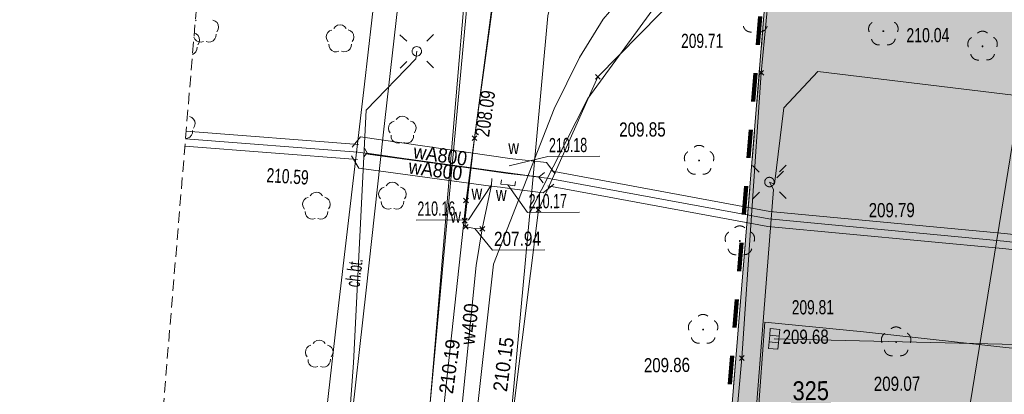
# Model space of a CAD drawing. Header units: millimetres. Extents: x 1477672 to 1731286, y -587673 to -401480.
# Tile 8 of 33: x 1477672 to 1529721, y -487048 to -467240. Entities that reach past the tile are written whole.
import ezdxf
from ezdxf.xclip import XClip

# ---------------------------------------------------------------- set-up
doc = ezdxf.new("R2010")
doc.units = ezdxf.units.MM
doc.header["$MEASUREMENT"] = 0
doc.header["$XCLIPFRAME"] = 0
doc.linetypes.add('2', pattern=[900, 600, -300])
doc.linetypes.add('Przerywana długa', pattern=[3000, 1500, -1500])
for name, color, linetype, lineweight in [('0_Nr_pióra__18', 9, 'Continuous', 13), ('0_Nr_pióra__80', 3, 'Continuous', 13), ('820-G Rysunki Obrazki_Nr_pióra__146', 7, 'Continuous', 13), ('820-G Rysunki Obrazki_Nr_pióra__179', 6, 'Continuous', 200), ('820-G Rysunki Obrazki_Nr_pióra__7', 7, 'Continuous', 13), ('mapa_robocza (1)_31_000 Inne (niezydentyfikowane)_Nr_pióra__1', 1, 'Continuous', 18), ('mapa_robocza (1)_31_000 Inne (niezydentyfikowane)_Nr_pióra__141', 141, 'Continuous', 18), ('mapa_robocza (1)_31_000 Inne (niezydentyfikowane)_Nr_pióra__34', 34, 'Continuous', 18), ('mapa_robocza (1)_31_000 Inne (niezydentyfikowane)_Nr_pióra__5', 5, 'Continuous', 18), ('mapa_robocza (1)_31_000 Inne (niezydentyfikowane)_Nr_pióra__7', 7, 'Continuous', 18), ('mapa_robocza (1)_31_000 Inne (niezydentyfikowane)_Nr_pióra__96', 96, 'Continuous', 18), ('mapa_robocza (1)_31_drzewo liściaste_Nr_pióra__94', 94, 'Continuous', 18), ('mapa_robocza (1)_31_kratka ściekowa_Nr_pióra__34', 34, 'Continuous', 18), ('mapa_robocza (1)_31_krawężnik_Nr_pióra__7', 7, 'Continuous', 18), ('mapa_robocza (1)_31_latarnia_Nr_pióra__7', 7, 'Continuous', 18), ('mapa_robocza (1)_31_pikieta sztuczna-Atr2_Nr_pióra__7', 7, 'Continuous', 18), ('mapa_robocza (1)_31_przewód kanalizacyjny_Nr_pióra__34', 34, 'Continuous', 18), ('mapa_robocza (1)_31_Zakres_Nr_pióra__5', 5, 'Continuous', 18)]:
    doc.layers.add(name, color=color, linetype=linetype, lineweight=lineweight)
doc.layers.add('820-G Rysunki Obrazki', color=7, linetype='Continuous')
doc.styles.add('GENERATED_STYLE_3', font='arial.ttf')
pattern_1 = [(0, (3170370.56, -885449.34), (0, 519.61524), [150, -150]), (0, (3170520.56, -885189.53), (0, 519.61524), [150, -150]), (60, (3170370.56, -885449.34), (-450, 259.80762), [150, -150]), (60, (3170670.56, -885449.34), (-450, 259.80762), [150, -150]), (120, (3170520.56, -885449.34), (450, 259.80762), [150, -150]), (120, (3170820.56, -885449.34), (450, 259.80762), [150, -150])]

# ---------------------------------------------------------------- blocks, each defined once
blk = doc.blocks.new('Rysunek_1_31', base_point=(1578976, -495102))
at = {"layer": 'mapa_robocza (1)_31_drzewo liściaste_Nr_pióra__94', "linetype": 'Continuous', "lineweight": 18}
for points in [[(1523378, -467848, 1), (1523278, -467849, 1)], [(1528622, -468648, 1), (1528522, -468649, 1)], [(1513637, -474685, 1), (1513537, -474685, 1)], [(1515792, -478942, 1), (1515692, -478943, 1)], [(1513849, -483624, 1), (1513749, -483624, 1)], [(1524053, -484285, 1), (1523953, -484285, 1)]]:
    blk.add_hatch(color=256, dxfattribs=at).paths.add_polyline_path(points)
at = {"layer": 'mapa_robocza (1)_31_000 Inne (niezydentyfikowane)_Nr_pióra__1', "linetype": 'Continuous', "lineweight": 18, "flags": 128}
for points in [[(1541854, -462041), (1540555, -472479), (1519870, -469979), (1518071, -471909), (1517574, -475942), (1517304, -475824), (1517516, -476212), (1514052, -520513), (1513390, -520217), (1513984, -520873), (1511537, -548988), (1512453, -549983), (1533310, -551152), (1533689, -550990), (1565755, -551955), (1570359, -551018)], [(1489699, -507944), (1489910, -508103), (1492835, -507166), (1494090, -504688), (1494502, -496406), (1495309, -485391), (1495981, -472017), (1498606, -469312), (1498663, -468911)]]:
    blk.add_lwpolyline(points, dxfattribs=at)
at = {"layer": 'mapa_robocza (1)_31_000 Inne (niezydentyfikowane)_Nr_pióra__141', "linetype": 'Continuous', "lineweight": 18, "flags": 128}
for points in [[(1516746, -469921), (1517002, -470173)], [(1516748, -470175), (1517000, -469919)], [(1508106, -470135), (1508361, -470387)], [(1508107, -470389), (1508360, -470133)], [(1501582, -473377), (1501838, -473630)], [(1501584, -473631), (1501836, -473376)], [(1501139, -476676), (1501395, -476929)], [(1501141, -476930), (1501393, -476675)], [(1504965, -477163), (1505221, -477415)], [(1504967, -477417), (1505219, -477161)], [(1501067, -477740), (1501323, -477993)], [(1501069, -477994), (1501321, -477739)], [(1501119, -478070), (1501375, -478323)], [(1501121, -478324), (1501373, -478069)], [(1502000, -478175), (1502255, -478428)], [(1502001, -478429), (1502254, -478174)], [(1515716, -485006), (1515971, -485258)], [(1515717, -485260), (1515970, -485004)]]:
    blk.add_lwpolyline(points, dxfattribs=at)
at = {"layer": 'mapa_robocza (1)_31_000 Inne (niezydentyfikowane)_Nr_pióra__5', "linetype": 'Continuous', "lineweight": 18, "flags": 128}
for points in [[(1555587, -446842), (1537854, -449974), (1513244, -455167), (1503370, -461414), (1501710, -473504), (1501195, -477867), (1501247, -478196), (1501728, -478274), (1502128, -478301)], [(1495585, -473840), (1486471, -473133)], [(1505982, -475390), (1505524, -474784), (1503588, -474576), (1495696, -473439), (1495246, -473984)], [(1495523, -474638), (1486405, -473930)], [(1495899, -474035), (1496083, -474347), (1502686, -475242)], [(1495209, -474443), (1495591, -475088), (1502579, -476035)], [(1505343, -475872), (1505095, -475542), (1503489, -475370), (1496027, -474296), (1495863, -474495)], [(1503538, -474973), (1505586, -474473), (1508346, -474458)], [(1502632, -475638), (1502604, -475979), (1502128, -478301)], [(1502685, -475242), (1503185, -475309)], [(1503883, -475801), (1503855, -476021), (1503474, -475974), (1503104, -475936), (1503133, -475705)], [(1503183, -475309), (1503934, -475405)], [(1505412, -475319), (1505108, -475564), (1503937, -475405)], [(1669878, -494098), (1651856, -492288), (1636107, -490480), (1600235, -486527), (1574707, -483525), (1529733, -478544), (1517330, -477377), (1505735, -475237)], [(1502604, -475979), (1501395, -477819), (1498635, -477834)], [(1502580, -476035), (1503080, -476102)], [(1503082, -476102), (1503833, -476197)], [(1503474, -475974), (1504513, -477440), (1507273, -477425)], [(1505913, -475942), (1505341, -476403), (1503830, -476197)], [(1669789, -494893), (1651771, -493083), (1636018, -491274), (1600144, -487322), (1574616, -484319), (1529651, -479340), (1517220, -478170), (1505590, -476024)], [(1497231, -525610), (1501809, -480243), (1502128, -478301)], [(1501728, -478274), (1502664, -479430), (1505424, -479414)]]:
    blk.add_lwpolyline(points, dxfattribs=at)
at = {"layer": 'mapa_robocza (1)_31_000 Inne (niezydentyfikowane)_Nr_pióra__7', "linetype": 'Continuous', "lineweight": 18, "flags": 128}
for points in [[(1493880, -580078), (1494352, -568998), (1498725, -517682), (1500988, -495618), (1502718, -480158), (1505931, -471959), (1507265, -469241), (1508524, -467204), (1510520, -464873), (1513296, -462476), (1516610, -459667), (1526665, -453599), (1537619, -448996), (1552886, -445017), (1565043, -442757), (1614239, -434972), (1634431, -430135), (1641414, -427125), (1648902, -421621), (1648663, -416593), (1649986, -405539)], [(1677590, -425074), (1674715, -425522), (1664576, -427371), (1644008, -431310), (1612670, -436951), (1595106, -437953), (1578245, -437820), (1564366, -439801), (1517352, -453033), (1517510, -452692), (1501077, -450567), (1501758, -459403), (1491526, -579970)], [(1495172, -580137), (1504633, -477447), (1505593, -467041), (1506423, -463676), (1507620, -461459), (1509867, -459056), (1514061, -456442), (1517453, -455032), (1517773, -454900), (1537953, -451374), (1542759, -450706), (1617490, -440333), (1645898, -436389), (1646186, -434407), (1658841, -431744), (1664454, -430562), (1674773, -428582), (1677243, -428183)], [(1499517, -439929), (1499635, -441465), (1500336, -446941), (1500603, -449830), (1501817, -461016), (1494721, -537788), (1493819, -548014), (1492583, -561146), (1492209, -564891)], [(1492383, -580009), (1492963, -574012), (1493089, -565065), (1494376, -548093), (1498684, -500726), (1501267, -476802), (1502840, -464992), (1504814, -463197), (1509193, -459213), (1515055, -455331), (1518729, -454225), (1522191, -453174), (1525015, -451839), (1528276, -450220), (1529582, -449572), (1542449, -445638), (1543338, -448822), (1529417, -452253), (1523694, -456796), (1514841, -463524), (1508233, -470261), (1505093, -477289)], [(1491526, -579970), (1501758, -459403), (1501077, -450567), (1500739, -450949), (1488137, -453024)], [(1542015, -451810), (1540939, -450806), (1538670, -450940), (1525033, -459493), (1517429, -464285), (1517303, -465458), (1516874, -470047), (1515843, -485132), (1513673, -509188), (1512519, -522894), (1510268, -550647), (1524911, -551491)], [(1542955, -517446), (1514566, -514320), (1516315, -493380), (1517066, -483225), (1522280, -483745), (1532376, -484846)], [(1503513, -580520), (1505714, -550342), (1515256, -488406), (1517246, -464204), (1517326, -460603), (1512430, -464912), (1507708, -471409), (1504633, -477447)], [(1497774, -468032), (1498130, -468384)], [(1499542, -468022), (1499190, -468378)], [(1497784, -469800), (1498136, -469444)], [(1499552, -469790), (1499196, -469438)], [(1486438, -473531), (1495554, -474239), (1505662, -475631), (1517275, -477774), (1529692, -478942), (1574661, -483922), (1600189, -486924), (1636063, -490877), (1651813, -492686), (1669834, -494496)], [(1518054, -475245), (1517702, -475601)], [(1505093, -477289), (1502103, -501141), (1498366, -548943), (1497210, -574755), (1496848, -578670), (1496706, -580207)], [(1504633, -477447), (1495172, -580137)]]:
    blk.add_lwpolyline(points, dxfattribs=at)
for points in [[(1542759, -450706), (1537953, -451374), (1533319, -454251), (1517569, -551173), (1523711, -551458)], [(1533319, -454251), (1517246, -464204), (1515256, -488406), (1510118, -550866), (1514539, -551031), (1517569, -551173)], [(1517453, -455032), (1514061, -456442), (1509867, -459056), (1507620, -461459), (1506423, -463676), (1505593, -467041), (1504633, -477447), (1507708, -471409), (1512430, -464912), (1517326, -460603)], [(1497659, -466507), (1496879, -473352), (1495986, -481537), (1495083, -489542), (1494153, -498328), (1493227, -505833), (1489598, -512904), (1489479, -511415), (1489366, -510916), (1492105, -505540), (1492986, -497135), (1493294, -493213), (1494502, -482506), (1495903, -470657), (1496474, -465564), (1496794, -460312), (1497088, -455900), (1498417, -455722), (1498252, -458333)], [(1498662, -468661), (1498727, -468670), (1498787, -468694), (1498839, -468733), (1498880, -468785), (1498904, -468845), (1498913, -468910), (1498905, -468975), (1498881, -469035), (1498841, -469087), (1498790, -469127), (1498730, -469152), (1498665, -469161), (1498600, -469153), (1498540, -469129), (1498487, -469089), (1498447, -469037), (1498423, -468978), (1498413, -468913), (1498422, -468848), (1498446, -468787), (1498485, -468735), (1498537, -468695), (1498597, -468671)]]:
    blk.add_lwpolyline(points, close=True, dxfattribs=at)
at = {"layer": 'mapa_robocza (1)_31_000 Inne (niezydentyfikowane)_Nr_pióra__96', "linetype": 'Continuous', "lineweight": 18, "flags": 128}
for points in [[(1677590, -425074), (1674715, -425522), (1664576, -427371), (1644008, -431310), (1612670, -436951), (1595106, -437953), (1578245, -437820), (1564366, -439801), (1517352, -453033), (1517510, -452692), (1501077, -450567), (1501758, -459403), (1491526, -579970)], [(1495172, -580137), (1504633, -477447), (1505593, -467041), (1506423, -463676), (1507620, -461459), (1509867, -459056), (1514061, -456442), (1517453, -455032), (1517773, -454900), (1537953, -451374), (1542759, -450706), (1617490, -440333), (1645898, -436389), (1646186, -434407), (1658841, -431744), (1664454, -430562), (1674773, -428582), (1677243, -428183)], [(1491526, -579970), (1501758, -459403), (1501077, -450567), (1500739, -450949), (1488137, -453024)], [(1503513, -580520), (1505714, -550342), (1515256, -488406), (1517246, -464204), (1517326, -460603), (1512430, -464912), (1507708, -471409), (1504633, -477447), (1495172, -580137)], [(1486955, -467292), (1487018, -467267)], [(1487890, -467262), (1488010, -467309), (1488106, -467395), (1488168, -467510), (1488187, -467639), (1488162, -467766), (1488093, -467876)], [(1493974, -468402), (1493905, -468293), (1493878, -468166), (1493895, -468037), (1493956, -467921), (1494051, -467834), (1494171, -467785)], [(1494282, -467704), (1494365, -467603), (1494477, -467538), (1494605, -467515), (1494733, -467537), (1494847, -467600), (1494930, -467700)], [(1495043, -467780), (1495163, -467827), (1495260, -467914), (1495321, -468029), (1495340, -468157), (1495315, -468285), (1495246, -468395)], [(1487391, -468392), (1487265, -468425), (1487136, -468412), (1487019, -468356), (1486928, -468262), (1486883, -468161)], [(1486900, -467954), (1487004, -467995), (1487100, -468081), (1487162, -468196), (1487181, -468325), (1487155, -468452), (1487087, -468562)], [(1488051, -468008), (1488043, -468138), (1487990, -468256), (1487901, -468350), (1487784, -468408), (1487655, -468423), (1487529, -468392)], [(1487045, -468693), (1487037, -468823), (1486984, -468942), (1486895, -469036), (1486806, -469080)], [(1494544, -468911), (1494418, -468944), (1494289, -468931), (1494172, -468874), (1494082, -468781), (1494028, -468663), (1494018, -468533)], [(1495204, -468526), (1495196, -468656), (1495143, -468775), (1495054, -468869), (1494937, -468927), (1494808, -468942), (1494682, -468910)], [(1486649, -472359), (1486769, -472406), (1486866, -472493), (1486928, -472607), (1486946, -472736), (1486921, -472863), (1486853, -472974)], [(1497262, -473223), (1497193, -473114), (1497166, -472987), (1497183, -472858), (1497243, -472742), (1497339, -472655), (1497459, -472606)], [(1497570, -472525), (1497653, -472424), (1497765, -472359), (1497893, -472336), (1498021, -472358), (1498135, -472421), (1498218, -472521)], [(1498331, -472601), (1498451, -472649), (1498547, -472735), (1498609, -472850), (1498628, -472978), (1498603, -473106), (1498534, -473216)], [(1486810, -473105), (1486802, -473235), (1486750, -473353), (1486660, -473448), (1486544, -473505), (1486439, -473517)], [(1497832, -473732), (1497706, -473765), (1497577, -473752), (1497460, -473695), (1497369, -473602), (1497316, -473484), (1497306, -473354)], [(1498492, -473347), (1498484, -473477), (1498431, -473596), (1498342, -473690), (1498225, -473748), (1498096, -473763), (1497970, -473731)], [(1496742, -476716), (1496673, -476607), (1496646, -476480), (1496663, -476351), (1496724, -476236), (1496819, -476148), (1496939, -476099)], [(1497050, -476018), (1497133, -475917), (1497245, -475853), (1497373, -475829), (1497501, -475851), (1497615, -475914), (1497698, -476014)], [(1497811, -476094), (1497931, -476142), (1498028, -476228), (1498089, -476343), (1498108, -476472), (1498083, -476599), (1498014, -476709)], [(1492725, -477250), (1492656, -477140), (1492629, -477013), (1492646, -476884), (1492707, -476769), (1492802, -476681), (1492922, -476633)], [(1493033, -476551), (1493116, -476450), (1493228, -476386), (1493356, -476362), (1493484, -476384), (1493598, -476448), (1493681, -476547)], [(1493794, -476628), (1493914, -476675), (1494011, -476761), (1494072, -476876), (1494091, -477005), (1494066, -477132), (1493997, -477242)], [(1497312, -477225), (1497187, -477258), (1497058, -477245), (1496940, -477188), (1496850, -477095), (1496796, -476977), (1496786, -476847)], [(1497972, -476840), (1497964, -476970), (1497912, -477089), (1497822, -477183), (1497706, -477241), (1497577, -477256), (1497450, -477224)], [(1493295, -477758), (1493170, -477791), (1493041, -477778), (1492923, -477722), (1492833, -477628), (1492779, -477510), (1492769, -477380)], [(1493955, -477374), (1493947, -477504), (1493895, -477622), (1493805, -477716), (1493689, -477774), (1493560, -477789), (1493433, -477758)], [(1492871, -485069), (1492801, -484959), (1492774, -484833), (1492792, -484703), (1492852, -484588), (1492947, -484501), (1493067, -484452)], [(1493179, -484370), (1493261, -484270), (1493374, -484205), (1493502, -484181), (1493630, -484204), (1493743, -484267), (1493827, -484366)], [(1493939, -484447), (1494059, -484494), (1494156, -484581), (1494218, -484695), (1494236, -484824), (1494211, -484951), (1494143, -485062)], [(1493441, -485578), (1493315, -485610), (1493186, -485597), (1493068, -485541), (1492978, -485447), (1492924, -485330), (1492914, -485200)], [(1494100, -485193), (1494092, -485323), (1494040, -485441), (1493950, -485536), (1493834, -485593), (1493705, -485608), (1493579, -485577)]]:
    blk.add_lwpolyline(points, dxfattribs=at)
for points in [[(1542759, -450706), (1537953, -451374), (1533319, -454251), (1517569, -551173), (1523711, -551458)], [(1533319, -454251), (1517246, -464204), (1515256, -488406), (1510118, -550866), (1514539, -551031), (1517569, -551173)], [(1517326, -460603), (1517453, -455032), (1514061, -456442), (1509867, -459056), (1507620, -461459), (1506423, -463676), (1505593, -467041), (1504633, -477447), (1507708, -471409), (1512430, -464912)]]:
    blk.add_lwpolyline(points, close=True, dxfattribs=at)
at = {"layer": 'mapa_robocza (1)_31_drzewo liściaste_Nr_pióra__94', "linetype": 'Continuous', "lineweight": 18}
for centre, start, end in [((1522947, -467727), 121.6394, 202.8794), ((1523707, -467722), 337.7834, 59.0234), ((1516320, -467493), 193.5524, 275.2024), ((1516790, -467490), 265.4604, 347.1104), ((1528570, -468248), 49.6034, 131.0594), ((1523094, -468174), 193.5524, 275.2024), ((1523564, -468171), 265.4604, 347.1104), ((1528192, -468526), 121.6394, 202.8794), ((1528952, -468522), 337.7834, 59.0234), ((1528339, -468974), 193.5524, 275.2024), ((1528809, -468971), 265.4604, 347.1104), ((1513585, -474285), 49.6034, 131.0594), ((1513206, -474563), 121.6394, 202.8794), ((1513966, -474559), 337.7834, 59.0234), ((1513354, -475010), 193.5524, 275.2024), ((1513824, -475008), 265.4604, 347.1104), ((1515739, -478543), 49.6034, 131.0594), ((1515361, -478821), 121.6394, 202.8794), ((1516121, -478816), 337.7834, 59.0234), ((1515509, -479268), 193.5524, 275.2024), ((1515979, -479265), 265.4604, 347.1104), ((1513796, -483224), 49.6034, 131.0594), ((1513418, -483502), 121.6394, 202.8794), ((1514178, -483498), 337.7834, 59.0234), ((1524000, -483885), 49.6034, 131.0594), ((1513566, -483949), 193.5524, 275.2024), ((1514036, -483947), 265.4604, 347.1104), ((1523622, -484163), 121.6394, 202.8794), ((1524382, -484159), 337.7834, 59.0234), ((1523770, -484610), 193.5524, 275.2024), ((1524240, -484608), 265.4604, 347.1104)]:
    blk.add_arc(centre, 400, start, end, dxfattribs=at)
at = {"layer": 'mapa_robocza (1)_31_kratka ściekowa_Nr_pióra__34', "linetype": 'Continuous', "lineweight": 18}
for p, q in [((1517287, -484274), (1517319, -483925)), ((1517319, -483925), (1517351, -483576)), ((1517817, -483971), (1517319, -483925)), ((1517849, -483622), (1517351, -483576)), ((1517785, -484319), (1517817, -483971)), ((1517817, -483971), (1517849, -483622)), ((1517254, -484622), (1517287, -484274)), ((1517785, -484319), (1517287, -484274)), ((1517752, -484668), (1517785, -484319)), ((1517752, -484668), (1517254, -484622))]:
    blk.add_line(p, q, dxfattribs=at)
at = {"layer": 'mapa_robocza (1)_31_krawężnik_Nr_pióra__7', "linetype": 'Continuous', "lineweight": 18, "flags": 128}
blk.add_lwpolyline([(1616642, -511620), (1615122, -525339), (1605876, -524362), (1595419, -523212), (1587003, -522261), (1567211, -520106), (1542955, -517446), (1514566, -514320), (1516315, -493380), (1517066, -483225), (1522280, -483745), (1532376, -484846), (1533606, -484809), (1534785, -484593), (1535853, -484256), (1536620, -483812), (1538063, -482564), (1539293, -480886), (1539846, -479603), (1540010, -478512), (1540802, -471988), (1542041, -461480), (1543169, -452444)], dxfattribs=at)
at = {"layer": 'mapa_robocza (1)_31_latarnia_Nr_pióra__7', "linetype": 'Continuous', "lineweight": 18}
for p, q in [((1516771, -475296), (1516416, -474945)), ((1517832, -475289), (1518183, -474934)), ((1516777, -476357), (1516426, -476712)), ((1517838, -476350), (1518193, -476701))]:
    blk.add_line(p, q, dxfattribs=at)
blk.add_circle((1517304, -475824), 250, dxfattribs=at)
at = {"layer": 'mapa_robocza (1)_31_przewód kanalizacyjny_Nr_pióra__34', "linetype": 'Continuous', "lineweight": 18, "flags": 128}
blk.add_lwpolyline([(1517552, -484122), (1547676, -484828), (1547897, -484987)], dxfattribs=at)
at = {"layer": 'mapa_robocza (1)_31_Zakres_Nr_pióra__5', "linetype": '2', "lineweight": 18, "flags": 128}
blk.add_lwpolyline([(1477672, -579334), (1488655, -446769), (1528162, -421890), (1680226, -401480)], dxfattribs=at)
at = {"layer": 'mapa_robocza (1)_31_000 Inne (niezydentyfikowane)_Nr_pióra__34', "linetype": 'Continuous', "lineweight": 18, "char_height": 750, "attachment_point": 7, "rotation": 0.3314, "style": 'GENERATED_STYLE_3'}
for s, insert in [('\\A1;{\\W0.76;209.68}', (1518005, -484398)), ('\\A1;{\\W0.768;209.07}', (1522821, -486880))]:
    blk.add_mtext(s, dxfattribs=dict(at, insert=insert))
at = {"layer": 'mapa_robocza (1)_31_000 Inne (niezydentyfikowane)_Nr_pióra__5', "linetype": 'Continuous', "lineweight": 18, "char_height": 750, "attachment_point": 7, "style": 'GENERATED_STYLE_3'}
for s, insert, rotation in [('\\A1;{\\W0.766;208.09}', (1502490, -473472), 82.0484), ('\\A1;{\\W0.631;210.18}', (1505652, -474259), 0.3314), ('\\A1;{\\W0.888;wA800}', (1498446, -474575), 351.8044), ('\\A1;{\\W0.746;w}', (1503505, -474349), 0.3314), ('\\A1;{\\W0.888;wA800}', (1498191, -475376), 352.2834), ('\\A1;{\\W0.746;w}', (1501559, -476751), 0.3314), ('\\A1;{\\W0.746;w}', (1502849, -476823), 0.3314), ('\\A1;{\\W0.632;210.17}', (1504579, -477225), 0.3314), ('\\A1;{\\W0.623;210.16}', (1498700, -477619), 0.3314), ('\\A1;{\\W0.746;w}', (1500439, -477977), 0.3314), ('\\A1;{\\W0.775;207.94}', (1502746, -479216), 0.3314), ('\\A1;{\\W0.871;w400}', (1501722, -484457), 84.2384)]:
    blk.add_mtext(s, dxfattribs=dict(at, insert=insert, rotation=rotation))
at = {"layer": 'mapa_robocza (1)_31_000 Inne (niezydentyfikowane)_Nr_pióra__7', "linetype": 'Continuous', "lineweight": 18, "style": 'GENERATED_STYLE_3'}
for s, insert, char_height, attachment_point, rotation in [('\\A1;{\\W0.71;210.04}', (1524547, -468450), 750, 7, 0.3314), ('\\A1;{\\W0.695;209.71}', (1512637, -468749), 750, 7, 0.3314), ('\\A1;{\\W0.768;209.85}', (1509362, -473438), 750, 7, 0.3314), ('\\A1;{\\W0.695;210.59}', (1490700, -475841), 750, 7, 356.6024), ('\\A1;{\\W0.76;209.79}', (1522556, -477701), 750, 7, 0.3314), ('\\A1;{\\W0.588;ch.bt.}', (1495642, -481411), 750, 7, 83.2064), ('\\A1;{\\W0.695;209.81}', (1518489, -482835), 750, 7, 0.3314), ('\\A1;{\\W0.76;209.86}', (1510673, -485900), 750, 7, 0.6094), ('\\A1;{\\W0.825;325}', (1518528, -486869), 1000, 4, 0.3314)]:
    blk.add_mtext(s, dxfattribs=dict(at, insert=insert, char_height=char_height, attachment_point=attachment_point, rotation=rotation))
at = {"layer": 'mapa_robocza (1)_31_pikieta sztuczna-Atr2_Nr_pióra__7', "linetype": 'Continuous', "lineweight": 18, "char_height": 750, "style": 'GENERATED_STYLE_3'}
for s, insert, attachment_point, rotation in [('\\A1;{\\W0.9;210.19}', (1500207, -487004), 4, 82.4044), ('\\A1;{\\W0.9;210.15}', (1503439, -486943), 7, 82.5664)]:
    blk.add_mtext(s, dxfattribs=dict(at, insert=insert, attachment_point=attachment_point, rotation=rotation))

msp = doc.modelspace()

# ---------------------------------------------------------------- hatches: boundary and pattern name
at = {"layer": '0_Nr_pióra__18', "linetype": 'Continuous', "lineweight": 0, "true_color": 0x909090}
h = msp.add_hatch(color=252, dxfattribs=at)
h.paths.add_polyline_path([(1514566, -514320), (1542955, -517446), (1567211, -520106), (1587003, -522261), (1595419, -523212), (1605876, -524362), (1615122, -525339), (1616642, -511620), (1617591, -501074), (1618121, -495871), (1618129, -495501), (1618282, -494260), (1618994, -492796), (1620405, -491247), (1621880, -490419), (1625828, -490126), (1635364, -491111), (1636289, -485005), (1629392, -483915), (1621391, -481992), (1616774, -480818), (1611721, -480337), (1601535, -479216), (1593660, -478372), (1571305, -475951), (1557857, -474489), (1550692, -473700), (1550120, -473424), (1549488, -473037), (1548815, -472461), (1548220, -471725), (1547766, -470907), (1547421, -470119), (1547424, -468799), (1548048, -462695), (1549083, -453139), (1549186, -451919), (1549169, -451739), (1543175, -451853), (1543169, -452444), (1542505, -456987), (1541231, -468445), (1540010, -478512), (1539846, -479603), (1539293, -480886), (1538063, -482564), (1536620, -483812), (1535853, -484256), (1534785, -484593), (1533606, -484809), (1532376, -484846), (1522280, -483745), (1517066, -483225), (1516315, -493380)])
h.paths.add_polyline_path([(1518877, -505805), (1519023, -506784), (1519288, -507773), (1519613, -508581), (1520057, -509268), (1520872, -510073), (1521766, -510768), (1523101, -511591), (1531916, -512460), (1570091, -516639), (1589873, -518784), (1607864, -520650), (1608554, -520566), (1609063, -520373), (1609511, -520081), (1609899, -519699), (1610196, -519247), (1610393, -518746), (1610961, -514832), (1612438, -500454), (1612366, -500124), (1612081, -499366), (1611637, -498678), (1611064, -498102), (1610381, -497655), (1610241, -497586), (1608267, -496968), (1606386, -496779), (1605447, -496854), (1604848, -497057), (1604310, -497391), (1603852, -497823), (1603495, -498345), (1603249, -498927), (1603159, -499565), (1600350, -499260), (1600200, -499244), (1599834, -499204), (1593946, -498561), (1594654, -489576), (1599658, -490107), (1607353, -490943), (1610445, -491305), (1610955, -491292), (1611374, -491170), (1612013, -490996), (1612460, -490563), (1612847, -489971), (1613033, -489350), (1613049, -488660), (1612977, -488230), (1612845, -487901), (1612592, -487423), (1612180, -487045), (1611138, -486661), (1595537, -484851), (1551419, -480076), (1550018, -479934), (1549208, -479909), (1548678, -480012), (1547640, -480348), (1547103, -480861), (1546598, -481694), (1546493, -482475), (1546667, -483194), (1547010, -483702), (1547392, -484070), (1547964, -484416), (1548625, -484582), (1548625, -484584), (1547647, -493537), (1547647, -493538), (1546690, -493433), (1543074, -493040), (1543074, -493035), (1543040, -492325), (1542896, -491666), (1542612, -491047), (1542199, -490510), (1541686, -490063), (1541095, -489736), (1540594, -489569), (1530077, -488470), (1526995, -488108), (1525885, -488194), (1524837, -488510), (1523880, -489036), (1522449, -490514), (1521337, -491910), (1520457, -493646), (1519987, -495338), (1519055, -503634)], flags=0)
at = {"layer": '0_Nr_pióra__80', "linetype": 'Continuous', "lineweight": 13}
h = msp.add_hatch(dxfattribs=at)
h.set_pattern_fill('TRÓJKĄCIKI', color=3, style=0, pattern_type=2)
h.set_pattern_definition(pattern_1)
h.paths.add_polyline_path([(1517246, -464204), (1515691, -483123), (1517066, -483225), (1522280, -483745), (1532376, -484846), (1533606, -484809), (1534785, -484593), (1535853, -484256), (1536620, -483812), (1538063, -482564), (1539293, -480886), (1539846, -479603), (1540010, -478512), (1541231, -468445), (1542505, -456987), (1543169, -452444), (1543175, -451853), (1543270, -450635), (1542759, -450706), (1537953, -451374), (1533319, -454251)])
h.paths.add_polyline_path([(1534976, -460671), (1540499, -461099), (1540662, -459928), (1541163, -454965), (1541032, -454676), (1535499, -454188)], flags=0)
h = msp.add_hatch(dxfattribs=at)
h.set_pattern_fill('TRÓJKĄCIKI', color=3, style=0, pattern_type=2)
h.set_pattern_definition(pattern_1)
h.paths.add_polyline_path([(1505688, -550702), (1514539, -551031), (1517569, -551173), (1523711, -551458), (1539066, -552159), (1579590, -554515), (1593841, -554622), (1604604, -555160), (1632561, -556328), (1639286, -496608), (1639770, -492215), (1639838, -491602), (1635364, -491111), (1625828, -490126), (1621880, -490419), (1620405, -491247), (1618994, -492796), (1618282, -494260), (1618129, -495501), (1618121, -495871), (1617591, -501074), (1616642, -511620), (1615122, -525339), (1605876, -524362), (1595419, -523212), (1587003, -522261), (1567211, -520106), (1542955, -517446), (1514566, -514320), (1516315, -493380), (1517066, -483225), (1515691, -483123), (1515256, -488406), (1505714, -550342)])
h.paths.add_polyline_path([(1577230, -541785), (1584061, -542622), (1584073, -542524), (1590374, -543350), (1590998, -535775), (1591091, -535789), (1592077, -527396), (1586103, -526768), (1586004, -526757), (1586115, -526670), (1579241, -525838), (1578333, -534197), (1578432, -534119), (1578418, -534208)], flags=0)
h.paths.add_polyline_path([(1599676, -544097), (1599684, -544020), (1605749, -544918), (1606465, -537239), (1606559, -537249), (1607465, -529021), (1601432, -528473), (1601443, -528372), (1594679, -527701), (1593694, -536094), (1593799, -536103), (1592889, -543520)], flags=0)

# ---------------------------------------------------------------- linework, layer by layer
at = {"layer": '820-G Rysunki Obrazki_Nr_pióra__146', "color": 7, "linetype": 'Przerywana długa', "lineweight": 13}
msp.add_lwpolyline([(1505688, -550702), (1514539, -551031), (1517569, -551173), (1523711, -551458), (1539066, -552159), (1579590, -554515), (1593841, -554622), (1604604, -555160), (1632561, -556328), (1639286, -496608), (1639770, -492215), (1645898, -436389), (1617490, -440333), (1542759, -450706), (1537953, -451374), (1533319, -454251), (1517246, -464204), (1515256, -488406), (1505714, -550342)], close=True, dxfattribs=at)
at = {"layer": '820-G Rysunki Obrazki_Nr_pióra__179', "color": 6, "linetype": 'Przerywana długa', "lineweight": 200}
msp.add_lwpolyline([(1505474, -550894), (1514530, -551231), (1517560, -551373), (1523702, -551658), (1539055, -552359), (1579583, -554715), (1593835, -554822), (1604595, -555360), (1632739, -556536), (1639485, -496630), (1639969, -492237), (1646125, -436156), (1617463, -440135), (1542731, -450508), (1537883, -451181), (1533214, -454081), (1517055, -464087), (1515058, -488382), (1505516, -550319)], close=True, dxfattribs=at)
at = {"layer": '820-G Rysunki Obrazki_Nr_pióra__7', "color": 7, "linetype": 'Continuous', "lineweight": 13, "flags": 128}
msp.add_lwpolyline([(1542955, -517446), (1514566, -514320), (1516315, -493380), (1517066, -483225), (1522280, -483745), (1532376, -484846)], dxfattribs=at)

# ---------------------------------------------------------------- block references
at = {"layer": '820-G Rysunki Obrazki', "color": 7, "linetype": 'Continuous', "lineweight": 13}
ref = msp.add_blockref('Rysunek_1_31', (1578976, -495102), dxfattribs=at)
XClip(ref).set_block_clipping_path([(1477726.0314692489, -588724.3337801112), (1681302.6256645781, -587546.7532186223), (1680226.3292941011, -401479.8660885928), (1476649.735098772, -402657.4466500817)])

doc.saveas('drawing.dxf')
